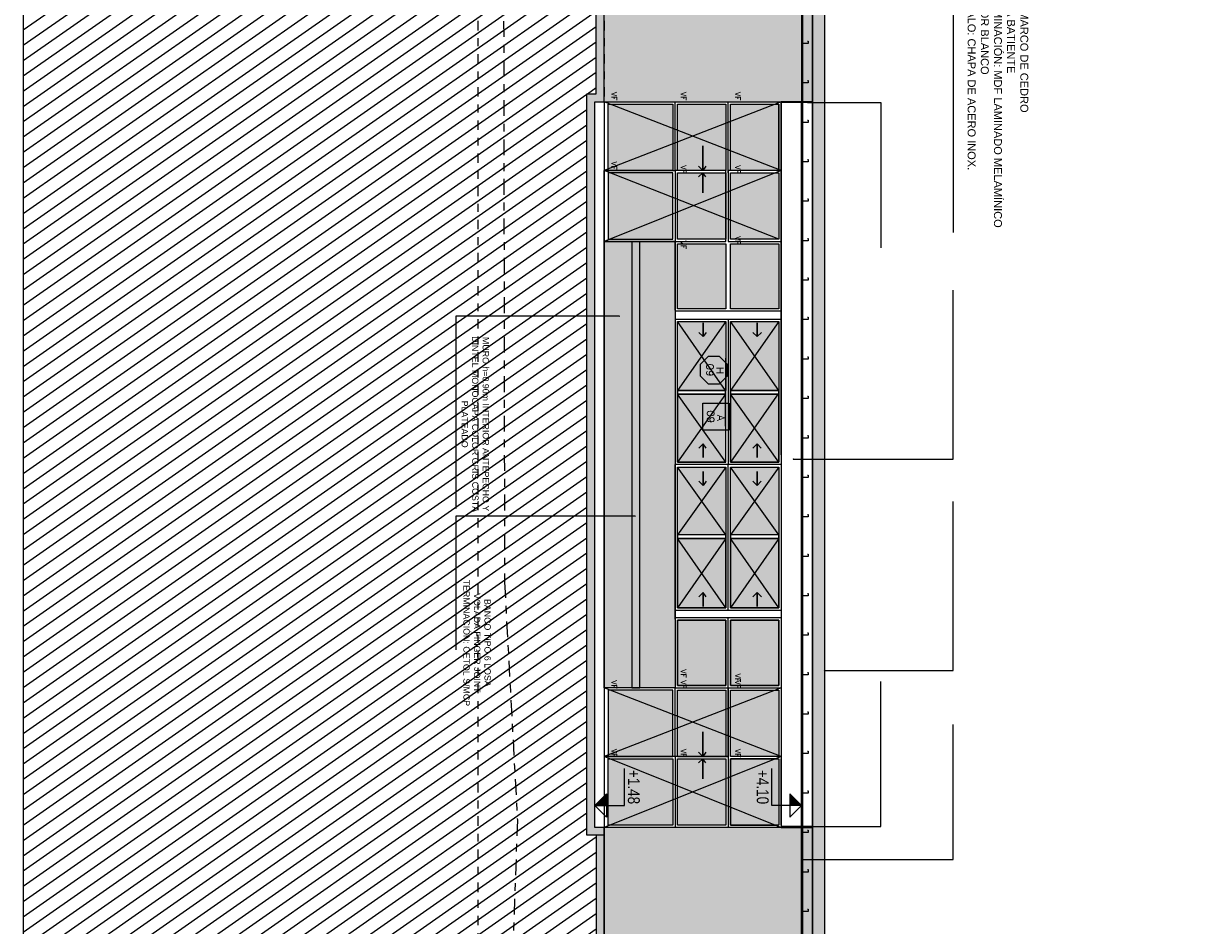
# Model space of a CAD drawing. Header units: millimetres. Extents: x 4617 to 4884, y 1258 to 1784.
# Tile 134 of 168: x 4701 to 4716, y 1405 to 1416. Entities that reach past the tile are written whole.
import ezdxf
from ezdxf.enums import TextEntityAlignment as Align

# ---------------------------------------------------------------- set-up
doc = ezdxf.new("R2010")
doc.units = ezdxf.units.MM
doc.header["$LTSCALE"] = 0.4
doc.linetypes.add('DASHDOT', pattern=[1, 0.5, -0.25, 0, -0.25])
doc.linetypes.add('HIDDEN', pattern=[9.525, 6.35, -3.175])
for name, color, linetype in [('00 AC - MUROS', 1, 'Continuous'), ('00 AC - SUELO', 1, 'Continuous'), ('200', 6, 'Continuous'), ('200cotas50', 1, 'Continuous'), ('A ALUMINIO', 4, 'Continuous'), ('A HATCH TABIQUE', 254, 'Continuous'), ('A HERRERÍA', 4, 'Continuous'), ('A MURO', 1, 'Continuous'), ('A MURO VISTO', 2, 'Continuous'), ('A PAVIMENTO', 8, 'Continuous'), ('A PROYECCION', 8, 'Continuous'), ('A VEGETACIÓN', 253, 'Continuous'), ('TXT', 3, 'Continuous'), ('TXT COTA', 3, 'Continuous'), ('TXT PLANILLAS', 3, 'Continuous'), ('TXT TERMINACIONES', 3, 'Continuous')]:
    doc.layers.add(name, color=color, linetype=linetype)
doc.styles.add('arial', font='arial.ttf')
doc.styles.add('ARIAL NARROW', font='ARIALN.TTF')
doc.styles.add('ROMANS', font='romans', dxfattribs={"height": 2})
doc.styles.add('SaAS simplex', font='simplex.shx', dxfattribs={"width": 0.8})
doc.dimstyles.new('COTAS 125', dxfattribs={"dimscale": 0.01, "dimtxt": 15, "dimasz": 8, "dimexe": 5, "dimexo": 20, "dimgap": 10, "dimtad": 0, "dimzin": 9, "dimdsep": 46, "dimtxsty": 'SaAS simplex', "dimblk": 'OBLIQUE', "dimcen": 0, "dimclrd": 8, "dimclre": 8, "dimclrt": 256, "dimadec": 1, "dimazin": 0, "dimtfac": 1, "dimtmove": 2, "dimatfit": 3, "dimldrblk": 'OBLIQUE', "dimfxl": 10, "dimlwd": -1, "dimlwe": -1, "dimarcsym": 0})

# ---------------------------------------------------------------- blocks, each defined once
blk = doc.blocks.new('A$C2A8816A1')
at = {"layer": '00 AC - MUROS'}
h = blk.add_hatch(color=254, dxfattribs=at)
h.dxf.hatch_style = 1
h.paths.add_polyline_path([(1.8, 1.54), (2.625, 1.54), (2.625, 0.93), (1.8, 0.93)])
h.paths.add_polyline_path([(1.74, 0.93), (0.9, 0.93), (0.9, 1.54), (1.74, 1.54)])
h.paths.add_polyline_path([(1.74, 1.6), (0.9, 1.6), (0.9, 2.211), (1.74, 2.211)])
h.paths.add_polyline_path([(0.9, 0.05), (1.74, 0.05), (1.74, 0.87), (0.9, 0.87)])
h.paths.add_polyline_path([(1.8, 2.211), (2.625, 2.211), (2.625, 1.6), (1.8, 1.6)])
h.paths.add_polyline_path([(0.03, 2.211), (0.87, 2.211), (0.87, 1.6), (0.03, 1.6)])
h.paths.add_polyline_path([(0.03, 1.54), (0.87, 1.54), (0.87, 0.93), (0.03, 0.93)])
h.paths.add_polyline_path([(0.03, 0.87), (0.87, 0.87), (0.87, 0.05), (0.03, 0.05)])
h.paths.add_polyline_path([(3.707, 2.211), (4.566, 2.211), (4.566, 1.6), (3.707, 1.6)])
h.paths.add_polyline_path([(2.785, 2.211), (3.66, 2.211), (3.66, 1.599), (2.785, 1.599)])
h.paths.add_polyline_path([(3.707, 1.539), (4.566, 1.539), (4.566, 0.93), (3.707, 0.93)])
h.paths.add_polyline_path([(2.785, 1.54), (3.66, 1.54), (3.66, 0.931), (2.785, 0.931)])
h.paths.add_polyline_path([(4.631, 1.54), (5.49, 1.54), (5.49, 0.929), (4.631, 0.929)])
h.paths.add_polyline_path([(5.537, 1.54), (6.412, 1.54), (6.412, 0.93), (5.537, 0.93)])
h.paths.add_polyline_path([(4.631, 2.211), (5.49, 2.211), (5.49, 1.6), (4.631, 1.6)])
h.paths.add_polyline_path([(5.537, 2.211), (6.412, 2.211), (6.412, 1.599), (5.537, 1.599)])
h.paths.add_polyline_path([(6.572, 2.211), (7.397, 2.211), (7.397, 1.6), (6.572, 1.6)])
h.paths.add_polyline_path([(6.572, 1.54), (7.397, 1.54), (7.397, 0.93), (6.572, 0.93)])
h.paths.add_polyline_path([(7.457, 2.211), (8.297, 2.211), (8.297, 1.6), (7.457, 1.6)])
h.paths.add_polyline_path([(8.327, 2.211), (9.167, 2.211), (9.167, 1.6), (8.327, 1.6)])
h.paths.add_polyline_path([(7.457, 1.54), (8.297, 1.54), (8.297, 0.93), (7.457, 0.93)])
h.paths.add_polyline_path([(9.167, 0.05), (8.327, 0.05), (8.327, 0.87), (9.167, 0.87)])
h.paths.add_polyline_path([(7.458, 0.05), (8.297, 0.05), (8.297, 0.87), (7.457, 0.87)])
h.paths.add_polyline_path([(8.327, 1.54), (9.167, 1.54), (9.167, 0.93), (8.327, 0.93)])
at = {"layer": 'A ALUMINIO'}
for p, q in [((0, 0), (0, 2.241, 0.059)), ((2.755, 0.9, -0.029), (2.755, 2.241, 0.029)), ((4.599, 2.24, 0.029), (4.599, 0.9, -0.001)), ((6.442, 0.9, -0.029), (6.442, 2.241, 0.029)), ((7.427, 0.9), (7.427, 2.241, -0.001)), ((8.297, 2.241, 0.03), (9.197, 2.241, 0.03)), ((9.167, 2.241, 0.03), (8.327, 2.241, 0.03)), ((9.197, 2.241, 0.03), (9.197, 0, 0.03)), ((0.87, 2.211, 0.029), (0.03, 2.211, 0.029)), ((0.03, 1.6, 0), (0.03, 2.211, 0)), ((3.66, 1.599, -0.028), (3.66, 2.211, 0.086)), ((5.537, 1.6, 0.087), (5.537, 2.211, 0.086)), ((8.327, 2.206, 0), (8.327, 1.6, -0.087)), ((0.9, 1.57, -0.146), (0.001, 1.57, -0.146)), ((0.87, 1.6, 0.001), (0.03, 1.6, 0)), ((0.03, 0.93), (0.03, 1.533, 0)), ((3.66, 0.929, 0.03), (3.66, 1.539, -0.031)), ((5.537, 0.929, 0.03), (5.537, 1.54, 0.088)), ((8.297, 0.93), (8.297, 1.563, -0.088)), ((0.87, 0.9), (0, 0.9, -0.001)), ((0.87, 0.93), (0.03, 0.93)), ((2.642, 0.9, -0.088), (1.77, 0.9)), ((6.556, 0.9, -0.088), (7.427, 0.9)), ((7.427, 0.9, 0.029), (7.428, 0, 0.015)), ((8.297, 0.9), (7.427, 0.9, 0.029)), ((8.297, 0.9), (8.297, 0, 0.015)), ((0.03, 0.05), (0.03, 0.87)), ((0.03, 0.87), (0.87, 0.87)), ((0, 0), (0.87, 0)), ((0.87, 0.05), (0.03, 0.05)), ((7.428, 0, 0.043), (9.197, 0, 0.03))]:
    blk.add_line(p, q, dxfattribs=at)
for points, elevation in [([(4.477, 2.241), (2.036, 2.241), (0, 2.241)], 0.059), ([(4.477, 2.241), (8.297, 2.241)], 0.03), ([(2.785, 2.211), (3.66, 2.211)], -0.001), ([(2.755, 1.57), (4.599, 1.57)], -0.058), ([(6.442, 1.57), (4.599, 1.57)], -0.058), ([(8.297, 1.57), (6.542, 1.57)], -0.058), ([(7.427, 1.563), (7.427, 1.57), (8.297, 1.57), (8.297, 0.9)], 0)]:
    blk.add_lwpolyline(points, dxfattribs=dict(at, elevation=elevation))
for points, elevation in [([(1.77, 2.241), (0.87, 2.241), (0.87, 1.57), (1.77, 1.57)], -0.001), ([(2.655, 0.9), (2.755, 0.9), (2.755, 2.241), (2.655, 2.241)], 0.059), ([(6.542, 0.9), (6.442, 0.9), (6.442, 2.241), (6.542, 2.241)], 0.059), ([(0.03, 2.211), (0.87, 2.211), (0.87, 1.6), (0.03, 1.6)], 0), ([(1.74, 1.6), (0.9, 1.6), (0.9, 2.211), (1.74, 2.211)], -0.001), ([(1.8, 2.211), (2.625, 2.211), (2.625, 1.6), (1.8, 1.6)], -0.001), ([(2.785, 2.211), (3.707, 2.211), (3.707, 1.599), (2.785, 1.6)], 0.087), ([(2.785, 2.211), (3.66, 2.211), (3.66, 1.599), (2.785, 1.599)], -0.001), ([(4.566, 2.211), (3.66, 2.211), (3.66, 1.599), (4.566, 1.6)], -0.001), ([(3.707, 2.211), (4.566, 2.211), (4.566, 1.6), (3.707, 1.6)], 0.087), ([(4.631, 2.211), (5.537, 2.211), (5.537, 1.6), (4.631, 1.6)], -0.001), ([(4.631, 2.211), (5.49, 2.211), (5.49, 1.6), (4.631, 1.6)], -0.001), ([(6.412, 2.211), (5.49, 2.211), (5.49, 1.6), (6.412, 1.6)], 0.087), ([(5.537, 2.211), (6.412, 2.211), (6.412, 1.599), (5.537, 1.599)], 0.028), ([(7.397, 2.211), (6.572, 2.211), (6.572, 1.6), (7.397, 1.6)], -0.001), ([(6.572, 2.211), (7.397, 2.211), (7.397, 1.6), (6.572, 1.6)], -0.001), ([(7.457, 2.211), (8.297, 2.211), (8.297, 1.6), (7.457, 1.6)], -0.001), ([(7.457, 2.211), (7.457, 2.211), (7.457, 2.211), (7.457, 2.211)], -0.001), ([(7.457, 2.211), (8.297, 2.211), (8.297, 1.6), (7.457, 1.6)], -0.001), ([(8.327, 2.211), (9.167, 2.211), (9.167, 1.6), (8.327, 1.6)], 0), ([(0.03, 1.54), (0.87, 1.54), (0.87, 0.93), (0.03, 0.93)], 0), ([(1.77, 1.54), (0.87, 1.54), (0.87, 0.9), (1.77, 0.9)], 0), ([(1.74, 0.93), (0.9, 0.93), (0.9, 1.54), (1.74, 1.54)], 0), ([(1.8, 1.54), (2.625, 1.54), (2.625, 0.93), (1.8, 0.93)], 0), ([(2.785, 1.54), (3.707, 1.539), (3.707, 0.929), (2.785, 0.93)], 0.088), ([(2.785, 1.54), (3.66, 1.54), (3.66, 0.931), (2.785, 0.931)], 0.088), ([(4.566, 1.54), (3.66, 1.539), (3.66, 0.929), (4.566, 0.93)], 0), ([(3.707, 1.539), (4.566, 1.539), (4.566, 0.93), (3.707, 0.93)], 0), ([(4.631, 1.54), (5.537, 1.54), (5.537, 0.929), (4.631, 0.93)], 0), ([(4.631, 1.54), (5.49, 1.54), (5.49, 0.929), (4.631, 0.929)], 0), ([(6.412, 1.54), (5.49, 1.54), (5.49, 0.929), (6.412, 0.93)], 0.088), ([(5.537, 1.54), (6.412, 1.54), (6.412, 0.93), (5.537, 0.93)], 0.088), ([(7.397, 1.54), (6.572, 1.54), (6.572, 0.93), (7.397, 0.93)], 0), ([(6.572, 1.54), (7.397, 1.54), (7.397, 0.93), (6.572, 0.93)], 0), ([(7.457, 1.54), (8.297, 1.54), (8.297, 0.93), (7.457, 0.93)], 0), ([(8.327, 1.54), (9.167, 1.54), (9.167, 0.93), (8.327, 0.93)], 0), ([(0.87, 0.9), (1.77, 0.9), (1.77, 0), (0.87, 0)], 0), ([(0.9, 0.05), (1.74, 0.05), (1.74, 0.87), (0.9, 0.87)], 0), ([(7.458, 0.05), (8.297, 0.05), (8.297, 0.87), (7.457, 0.87)], 0), ([(9.167, 0.05), (8.327, 0.05), (8.327, 0.87), (9.167, 0.87)], 0)]:
    blk.add_lwpolyline(points, close=True, dxfattribs=dict(at, elevation=elevation))
for points in [[(2.642, 0.9), (4.599, 0.9)], [(6.556, 0.9), (4.598, 0.9)]]:
    blk.add_lwpolyline(points, dxfattribs=at)
blk.add_lwpolyline([(0.03, 0.87), (0.87, 0.87), (0.87, 0.05), (0.03, 0.05)], close=True, dxfattribs=at)
at = {"layer": 'A HERRERÍA'}
for p, q in [((8.297, 1.57, -0.058), (9.197, 1.57, -0.058)), ((8.297, 1.57, -0.058), (9.197, 1.57, -0.058)), ((8.297, 0.9), (9.197, 0.9))]:
    blk.add_line(p, q, dxfattribs=at)
at = {"layer": 'A HERRERÍA', "elevation": 0}
blk.add_lwpolyline([(8.327, 1.6), (9.167, 1.6), (9.167, 2.206)], dxfattribs=at)
at = {"layer": 'A MURO VISTO', "color": 5, "elevation": 0.087}
blk.add_lwpolyline([(5.49, 2.211), (5.537, 2.211)], dxfattribs=at)
at = {"layer": 'A PROYECCION', "linetype": 'HIDDEN'}
for p, q in [((0.87, 2.241, -0.001), (0, 0)), ((0, 2.241, 0.03), (0.87, 0)), ((0.87, 2.241, -0.001), (1.77, 0)), ((7.427, 2.241, 0.03), (8.297, 0, 0.015)), ((8.297, 2.241, -0.001), (7.428, 0, 0.043)), ((8.297, 2.241, -0.001), (9.198, 0, 0.015)), ((9.197, 2.24, 0.03), (8.297, 0, 0.015)), ((1.74, 2.211, -0.001), (0.87, 0))]:
    blk.add_line(p, q, dxfattribs=at)
at = {"layer": 'A PROYECCION'}
for p, q in [((3.66, 2.211, 0.028), (2.785, 1.599, -0.089)), ((2.785, 2.211, -0.001), (3.66, 1.599, -0.028)), ((3.69, 2.211, 0.028), (4.566, 1.6, -0.09)), ((4.566, 2.211, -0.001), (3.707, 1.599, -0.001)), ((5.49, 2.211, 0.087), (4.631, 1.6, -0.09)), ((4.631, 2.211, -0.001), (5.49, 1.6, -0.087)), ((5.537, 2.211, 0.028), (6.412, 1.599, -0.089)), ((6.412, 2.211, -0.001), (5.537, 1.6, 0.087)), ((2.785, 1.54, -0.088), (3.66, 0.931, 0.03)), ((3.66, 1.539, -0.031), (2.785, 0.93, 0)), ((4.566, 1.54, -0.088), (3.707, 0.929, 0.088)), ((3.707, 1.539, 0), (4.566, 0.93, -0.001)), ((5.49, 1.54, -0.087), (4.631, 0.93, -0.001)), ((4.631, 1.54, -0.088), (5.49, 0.929, 0.088)), ((5.537, 1.54, 0.088), (6.412, 0.93, 0)), ((6.412, 1.54, -0.088), (5.537, 0.931, 0.03)), ((0.87, 1.25), (0.559, 1.25)), ((0.559, 1.25), (0.87, 1.25)), ((0.817, 1.289, 0), (0.87, 1.25)), ((0.87, 1.25), (0.817, 1.197)), ((0.953, 1.289, 0), (0.9, 1.25)), ((0.9, 1.25), (1.153, 1.25)), ((1.153, 1.25), (0.9, 1.25)), ((0.9, 1.25), (0.953, 1.197)), ((8.297, 1.25, -0.001), (7.986, 1.25, -0.001)), ((7.986, 1.25, -0.001), (8.297, 1.25, -0.001)), ((8.244, 1.289, -0.001), (8.297, 1.25, -0.001)), ((8.297, 1.25, -0.001), (8.244, 1.197, -0.001)), ((8.38, 1.289, -0.001), (8.327, 1.25, -0.001)), ((8.327, 1.25, -0.001), (8.58, 1.25, -0.001)), ((8.58, 1.25, -0.001), (8.327, 1.25, -0.001)), ((8.327, 1.25, -0.001), (8.38, 1.197, -0.001))]:
    blk.add_line(p, q, dxfattribs=at)
for points, elevation in [([(2.923, 1.992), (2.976, 1.938), (2.803, 1.938), (2.976, 1.938), (2.923, 1.885)], -0.03), ([(4.389, 1.991), (4.336, 1.938), (4.509, 1.938), (4.336, 1.938), (4.389, 1.885)], -0.001), ([(4.809, 1.991), (4.862, 1.938), (4.688, 1.938), (4.862, 1.938), (4.809, 1.885)], -0.001), ([(6.274, 1.992), (6.221, 1.938), (6.395, 1.938), (6.221, 1.938), (6.274, 1.885)], -0.03), ([(2.923, 1.292), (2.976, 1.253), (2.803, 1.253), (2.976, 1.253), (2.923, 1.2)], -0.029), ([(4.389, 1.292), (4.336, 1.253), (4.509, 1.253), (4.336, 1.253), (4.389, 1.2)], 0), ([(4.809, 1.292), (4.862, 1.253), (4.688, 1.253), (4.862, 1.253), (4.809, 1.2)], 0), ([(6.274, 1.292), (6.221, 1.253), (6.395, 1.253), (6.221, 1.253), (6.274, 1.2)], -0.029)]:
    blk.add_lwpolyline(points, dxfattribs=dict(at, elevation=elevation))
at = {"layer": 'TXT TERMINACIONES', "color": 252, "char_height": 0.0678, "attachment_point": 3, "style": 'ROMANS'}
for insert in [(-0.018, 1.727, -0.001), (0.911, 1.727, -0.001), (1.81, 1.727, -0.001), (7.438, 1.727, -0.001), (8.308, 1.727, -0.001), (-0.018, 1.041), (0.911, 1.041), (1.866, 1.041), (7.438, 1.041), (8.308, 1.041, 0), (-0.018, 0.161), (0.863, 0.161), (7.438, 0.161, 0.015), (8.308, 0.161, 0.015)]:
    blk.add_mtext(' VF', dxfattribs=dict(at, insert=insert))
at = {"layer": 'TXT TERMINACIONES', "color": 252, "char_height": 0.0678, "attachment_point": 1, "rotation": 0.0012, "style": 'ROMANS'}
for insert in [(7.203, 1.727, -0.001), (7.148, 1.041)]:
    blk.add_mtext(' VF', dxfattribs=dict(at, insert=insert))
blk = doc.blocks.new('_Oblique')
at = {"layer": 'TXT COTA', "color": 0, "lineweight": -2}
blk.add_line((-0.5, -0.5), (0.5, 0.5), dxfattribs=at)
blk = doc.blocks.new('*U468')
at = {"color": 0, "linetype": 'ByBlock'}
blk.add_lwpolyline([(-0.287, -0.195), (0.287, -0.195), (0.287, 0.354), (-0.287, 0.354)], close=True, dxfattribs=at)
at = {"color": 0, "linetype": 'ByBlock', "style": 'ROMANS', "width": 1.1}
blk.add_text('A', height=0.15, dxfattribs=at).set_placement((-0.088, 0.112))
at = {"color": 0, "linetype": 'ByBlock', "style": 'ROMANS', "width": 1.05}
blk.add_attdef('NRO', text='', height=0.15, dxfattribs=at).set_placement((0, -0.027), align=Align.MIDDLE)
blk = doc.blocks.new('*U575')
at = {"color": 0, "linetype": 'ByBlock', "ltscale": 0.1}
blk.add_lwpolyline([(0, 0.344), (0.119, 0.344), (0.288, 0.175), (0.288, -0.064), (0.119, -0.233), (0, -0.233), (-0.119, -0.233), (-0.288, -0.064), (-0.288, 0.175), (-0.119, 0.344)], close=True, dxfattribs=at)
at = {"color": 0, "style": 'ROMANS', "width": 1.1}
blk.add_text('H', height=0.15, dxfattribs=at).set_placement((-0.088, 0.112))
at = {"color": 0, "linetype": 'ByBlock', "style": 'ROMANS', "width": 1.05}
blk.add_attdef('NRO', text='', height=0.15, dxfattribs=at).set_placement((0, -0.027), align=Align.MIDDLE)
blk = doc.blocks.new('Nivel corte')
at = {"color": 0}
for p, q in [((0, 0.2), (0.25, 0.2)), ((0, 0), (0, 0.2)), ((0.0784, 0.0784), (-0.0784, 0.0784)), ((0, 0), (-0.0784, 0.0784)), ((0, 0), (0.0784, 0.0784))]:
    blk.add_line(p, q, dxfattribs=at)
blk.add_solid([(0, 0), (0.0784, 0.0784), (0, 0.0784), (0.0784, 0.0784)], dxfattribs=at)
at = {"color": 0, "style": 'ARIAL NARROW', "flags": 4}
blk.add_attdef('NIVEL', text='', height=0.08, dxfattribs=at).set_placement((0.125, 0.2), align=Align.BOTTOM_CENTER)

msp = doc.modelspace()

# ---------------------------------------------------------------- hatches: boundary and pattern name
at = {"layer": 'A HATCH TABIQUE'}
h = msp.add_hatch(dxfattribs=at)
h.set_pattern_fill('HONEY', color=256, scale=0.01, angle=630)
h.set_pattern_definition([(270, (4704.435495, 1455.981868), (0.027496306, -0.047625), [0.03175, -0.0635]), (30, (4704.435495, 1455.981868), (0.027496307, 0.047625), [0.03175, -0.0635]), (330, (4704.435495, 1455.981868), (0.054992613, -1e-10), [-0.0635, 0.03175])])
h.paths.add_polyline_path([(4711.076, 1395.589), (4710.926, 1395.589), (4710.926, 1430.199), (4711.076, 1430.199)])
at = {"layer": 'A MURO'}
h = msp.add_hatch(color=256, dxfattribs=at)
h.dxf.hatch_style = 1
h.paths.add_polyline_path([(4708.287, 1399.359), (4708.287, 1406.024), (4708.167, 1406.024), (4708.167, 1415.221), (4708.287, 1415.221), (4708.287, 1425.016), (4708.207, 1427.319), (4708.207, 1429.999), (4706.697, 1429.999), (4706.697, 1433.042), (4707.197, 1433.042), (4707.197, 1433.242), (4706.597, 1433.242), (4706.597, 1429.999), (4706.597, 1429.699), (4708.107, 1429.699), (4708.107, 1427.318), (4708.187, 1425.014), (4708.187, 1415.321), (4708.067, 1415.321), (4708.067, 1405.924), (4708.187, 1405.924), (4708.187, 1399.361), (4708.087, 1395.89), (4708.057, 1392.936), (4707.857, 1392.936), (4707.857, 1392.786), (4708.157, 1392.786), (4708.157, 1392.936), (4708.187, 1395.888)])
h.paths.add_polyline_path([(4706.562, 1388.286), (4706.562, 1389.856), (4708.157, 1389.856), (4708.157, 1390.006), (4706.437, 1390.006), (4706.462, 1390.006), (4706.462, 1388.286), (4706.362, 1388.286), (4706.362, 1388.086), (4706.737, 1388.086), (4706.737, 1388.286)])
h = msp.add_hatch(color=251, dxfattribs=at)
h.dxf.hatch_style = 1
h.paths.add_polyline_path([(4709.186, 1407.794), (4709.186, 1413.451), (4708.287, 1413.451), (4708.287, 1413.451), (4708.287, 1407.794)])
at = {"layer": 'A MURO VISTO'}
h = msp.add_hatch(color=117, dxfattribs=at)
h.dxf.hatch_style = 1
h.paths.add_polyline_path([(4710.421, 1421.711), (4710.421, 1420.411), (4708.366, 1420.411), (4708.366, 1420.401), (4708.286, 1420.401), (4708.286, 1419.118), (4710.422, 1419.118), (4710.422, 1418.218), (4708.286, 1418.218), (4708.286, 1417.394), (4710.422, 1417.394), (4710.422, 1416.494), (4708.286, 1416.494), (4708.286, 1415.221), (4710.787, 1415.221), (4710.787, 1424.916), (4708.286, 1424.916), (4708.286, 1421.721), (4708.366, 1421.721), (4708.366, 1421.711)])
h.paths.add_polyline_path([(4709.236, 1423.561), (4709.236, 1424.861), (4709.786, 1424.861), (4709.786, 1423.561)], flags=16)
h.paths.add_polyline_path([(4709.261, 1423.586), (4709.261, 1424.836), (4709.761, 1424.836), (4709.761, 1423.586)], flags=0)
h.paths.add_polyline_path([(4710.926, 1424.916), (4710.926, 1415.221), (4710.799, 1415.221), (4710.799, 1424.916)])
h = msp.add_hatch(color=117, dxfattribs=at)
h.dxf.hatch_style = 1
h.paths.add_polyline_path([(4708.287, 1399.459), (4710.787, 1399.459), (4710.787, 1406.024), (4708.286, 1406.024), (4708.286, 1402.456), (4710.422, 1402.456), (4710.422, 1401.556), (4708.286, 1401.556), (4708.286, 1401.456), (4710.421, 1401.456), (4710.421, 1400.556), (4708.286, 1400.556)])
h.paths.add_polyline_path([(4710.926, 1406.024), (4710.926, 1399.459), (4710.799, 1399.459), (4710.799, 1406.024)])
at = {"layer": 'A PROYECCION'}
h = msp.add_hatch(color=253, dxfattribs=at)
h.dxf.hatch_style = 1
h.paths.add_polyline_path([(4708.637, 1407.794), (4708.737, 1407.794), (4708.736, 1413.451), (4708.636, 1413.451)])
at = {"layer": 'A VEGETACIÓN'}
h = msp.add_hatch(dxfattribs=at)
h.set_pattern_fill('LINE', color=253, scale=0.05, angle=-55, double=1)
h.set_pattern_definition([(215, (4561.47965, 1771.97546), (0.09105526, -0.13004039), [])])
edge = h.paths.add_edge_path()
edge.add_spline(control_points=[(4705.895, 1379.513), (4705.895, 1379.932), (4705.522, 1381.113), (4705.631, 1382.596), (4704.749, 1384.727), (4705.359, 1386.76), (4706.071, 1387.634), (4706.439, 1388.086)], knot_values=[0, 0, 0, 0, 2.876073, 5.925376, 6.914199, 8.567903, 10.341428, 10.341428, 10.341428, 10.341428], degree=3, periodic=0)
edge.add_line((4706.439, 1388.086), (4706.367, 1388.086))
edge.add_line((4706.367, 1388.086), (4706.027, 1388.086))
edge.add_line((4706.027, 1388.086), (4706.027, 1389.856))
edge.add_line((4706.027, 1389.856), (4706.199, 1389.856))
edge.add_line((4706.199, 1389.856), (4706.199, 1390.136))
edge.add_line((4706.199, 1390.136), (4706.376, 1390.136))
edge.add_line((4706.376, 1390.136), (4706.376, 1390.416))
edge.add_line((4706.376, 1390.416), (4706.554, 1390.416))
edge.add_line((4706.554, 1390.416), (4706.554, 1390.696))
edge.add_line((4706.554, 1390.696), (4706.732, 1390.696))
edge.add_line((4706.732, 1390.696), (4706.732, 1390.976))
edge.add_line((4706.732, 1390.976), (4706.91, 1390.976))
edge.add_line((4706.91, 1390.976), (4706.91, 1391.256))
edge.add_line((4706.91, 1391.256), (4707.088, 1391.256))
edge.add_line((4707.088, 1391.256), (4707.088, 1391.536))
edge.add_line((4707.088, 1391.536), (4707.266, 1391.536))
edge.add_line((4707.266, 1391.536), (4707.266, 1391.816))
edge.add_line((4707.266, 1391.816), (4707.444, 1391.816))
edge.add_line((4707.444, 1391.816), (4707.444, 1392.096))
edge.add_line((4707.444, 1392.096), (4707.622, 1392.096))
edge.add_line((4707.622, 1392.096), (4707.622, 1392.376))
edge.add_line((4707.622, 1392.376), (4707.8, 1392.376))
edge.add_line((4707.8, 1392.376), (4707.8, 1392.656))
edge.add_line((4707.8, 1392.656), (4707.978, 1392.656))
edge.add_line((4707.978, 1392.656), (4707.978, 1392.786))
edge.add_line((4707.978, 1392.786), (4707.857, 1392.786))
edge.add_line((4707.857, 1392.786), (4707.857, 1392.936))
edge.add_line((4707.857, 1392.936), (4708.057, 1392.936))
edge.add_line((4708.057, 1392.936), (4708.087, 1395.89))
edge.add_line((4708.087, 1395.89), (4708.187, 1399.361))
edge.add_line((4708.187, 1399.361), (4708.187, 1405.924))
edge.add_line((4708.187, 1405.924), (4708.067, 1405.924))
edge.add_line((4708.067, 1405.924), (4708.067, 1415.321))
edge.add_line((4708.067, 1415.321), (4708.187, 1415.321))
edge.add_line((4708.187, 1415.321), (4708.187, 1425.014))
edge.add_line((4708.187, 1425.014), (4708.107, 1427.318))
edge.add_line((4708.107, 1427.318), (4708.107, 1429.699))
edge.add_line((4708.107, 1429.699), (4706.597, 1429.699))
edge.add_line((4706.597, 1429.699), (4706.597, 1429.999))
edge.add_line((4706.597, 1429.999), (4706.597, 1433.242))
edge.add_line((4706.597, 1433.242), (4706.987, 1433.242))
edge.add_spline(control_points=[(4706.987, 1433.242), (4706.892, 1434.701), (4706.874, 1436.56), (4706.85, 1438.872), (4706.813, 1439.72), (4706.792, 1440.185)], knot_values=[0.266569, 0.266569, 0.266569, 0.266569, 4.641307, 5.841325, 7.216242, 7.216242, 7.216242, 7.216242], degree=3, periodic=0)
edge.add_line((4706.792, 1440.185), (4700.928, 1440.185))
edge.add_line((4700.928, 1440.185), (4700.928, 1376.272))
edge.add_line((4700.928, 1376.272), (4705.63, 1376.272))
edge.add_arc((3237.505, 1349.995), 1468.36, 1.025397, 1.099975)
edge.add_line((4705.595, 1378.183), (4705.595, 1378.703))
edge.add_line((4705.595, 1378.703), (4705.795, 1378.703))
edge.add_line((4705.795, 1378.703), (4705.795, 1379.413))
edge.add_line((4705.795, 1379.413), (4705.595, 1379.413))
edge.add_line((4705.595, 1379.413), (4705.595, 1379.513))
edge.add_line((4705.595, 1379.513), (4705.895, 1379.513))
edge = h.paths.add_edge_path(flags=16)
edge.add_line((4708.11, 1392.786), (4708.13, 1392.601))
edge.add_line((4708.13, 1392.601), (4708.106, 1392.381))
edge.add_line((4708.106, 1392.381), (4708.116, 1392.359))
edge.add_line((4708.116, 1392.359), (4708.102, 1392.326))
edge.add_line((4708.102, 1392.326), (4708.119, 1392.025))
edge.add_line((4708.119, 1392.025), (4708.091, 1391.586))
edge.add_line((4708.091, 1391.586), (4708.098, 1391.269))
edge.add_line((4708.098, 1391.269), (4708.066, 1391.008))
edge.add_line((4708.066, 1391.008), (4708.094, 1390.916))
edge.add_line((4708.094, 1390.916), (4708.047, 1390.802))
edge.add_line((4708.047, 1390.802), (4708.088, 1390.259))
edge.add_line((4708.088, 1390.259), (4708.053, 1390.069))
edge.add_line((4708.053, 1390.069), (4708.07, 1390.006))
edge.add_line((4708.07, 1390.006), (4706.467, 1390.006))
edge.add_line((4706.467, 1390.006), (4706.467, 1388.286))
edge.add_line((4706.467, 1388.286), (4706.367, 1388.286))
edge.add_line((4706.367, 1388.286), (4706.367, 1388.086))
edge.add_line((4706.367, 1388.086), (4706.027, 1388.086))
edge.add_line((4706.027, 1388.086), (4706.027, 1389.856))
edge.add_line((4706.027, 1389.856), (4706.199, 1389.856))
edge.add_line((4706.199, 1389.856), (4706.199, 1390.136))
edge.add_line((4706.199, 1390.136), (4706.376, 1390.136))
edge.add_line((4706.376, 1390.136), (4706.376, 1390.416))
edge.add_line((4706.376, 1390.416), (4706.554, 1390.416))
edge.add_line((4706.554, 1390.416), (4706.554, 1390.696))
edge.add_line((4706.554, 1390.696), (4706.732, 1390.696))
edge.add_line((4706.732, 1390.696), (4706.732, 1390.976))
edge.add_line((4706.732, 1390.976), (4706.91, 1390.976))
edge.add_line((4706.91, 1390.976), (4706.91, 1391.256))
edge.add_line((4706.91, 1391.256), (4707.088, 1391.256))
edge.add_line((4707.088, 1391.256), (4707.088, 1391.536))
edge.add_line((4707.088, 1391.536), (4707.266, 1391.536))
edge.add_line((4707.266, 1391.536), (4707.266, 1391.816))
edge.add_line((4707.266, 1391.816), (4707.444, 1391.816))
edge.add_line((4707.444, 1391.816), (4707.444, 1392.096))
edge.add_line((4707.444, 1392.096), (4707.622, 1392.096))
edge.add_line((4707.622, 1392.096), (4707.622, 1392.376))
edge.add_line((4707.622, 1392.376), (4707.8, 1392.376))
edge.add_line((4707.8, 1392.376), (4707.8, 1392.656))
edge.add_line((4707.8, 1392.656), (4707.978, 1392.656))
edge.add_line((4707.978, 1392.656), (4707.978, 1392.786))
edge.add_line((4707.978, 1392.786), (4708.11, 1392.786))
edge = h.paths.add_edge_path(flags=17)
edge.add_line((4708.11, 1392.786), (4708.13, 1392.601))
edge.add_line((4708.13, 1392.601), (4708.106, 1392.381))
edge.add_line((4708.106, 1392.381), (4708.116, 1392.359))
edge.add_line((4708.116, 1392.359), (4708.102, 1392.326))
edge.add_line((4708.102, 1392.326), (4708.119, 1392.025))
edge.add_line((4708.119, 1392.025), (4708.091, 1391.586))
edge.add_line((4708.091, 1391.586), (4708.098, 1391.269))
edge.add_line((4708.098, 1391.269), (4708.066, 1391.008))
edge.add_line((4708.066, 1391.008), (4708.094, 1390.916))
edge.add_line((4708.094, 1390.916), (4708.047, 1390.802))
edge.add_line((4708.047, 1390.802), (4708.088, 1390.259))
edge.add_line((4708.088, 1390.259), (4708.053, 1390.069))
edge.add_line((4708.053, 1390.069), (4708.07, 1390.006))
edge.add_line((4708.07, 1390.006), (4706.467, 1390.006))
edge.add_line((4706.467, 1390.006), (4706.467, 1388.286))
edge.add_line((4706.467, 1388.286), (4706.367, 1388.286))
edge.add_line((4706.367, 1388.286), (4706.367, 1388.086))
edge.add_line((4706.367, 1388.086), (4706.027, 1388.086))
edge.add_line((4706.027, 1388.086), (4706.027, 1389.856))
edge.add_line((4706.027, 1389.856), (4706.199, 1389.856))
edge.add_line((4706.199, 1389.856), (4706.199, 1390.136))
edge.add_line((4706.199, 1390.136), (4706.376, 1390.136))
edge.add_line((4706.376, 1390.136), (4706.376, 1390.416))
edge.add_line((4706.376, 1390.416), (4706.554, 1390.416))
edge.add_line((4706.554, 1390.416), (4706.554, 1390.696))
edge.add_line((4706.554, 1390.696), (4706.732, 1390.696))
edge.add_line((4706.732, 1390.696), (4706.732, 1390.976))
edge.add_line((4706.732, 1390.976), (4706.91, 1390.976))
edge.add_line((4706.91, 1390.976), (4706.91, 1391.256))
edge.add_line((4706.91, 1391.256), (4707.088, 1391.256))
edge.add_line((4707.088, 1391.256), (4707.088, 1391.536))
edge.add_line((4707.088, 1391.536), (4707.266, 1391.536))
edge.add_line((4707.266, 1391.536), (4707.266, 1391.816))
edge.add_line((4707.266, 1391.816), (4707.444, 1391.816))
edge.add_line((4707.444, 1391.816), (4707.444, 1392.096))
edge.add_line((4707.444, 1392.096), (4707.622, 1392.096))
edge.add_line((4707.622, 1392.096), (4707.622, 1392.376))
edge.add_line((4707.622, 1392.376), (4707.8, 1392.376))
edge.add_line((4707.8, 1392.376), (4707.8, 1392.656))
edge.add_line((4707.8, 1392.656), (4707.978, 1392.656))
edge.add_line((4707.978, 1392.656), (4707.978, 1392.786))
edge.add_line((4707.978, 1392.786), (4708.11, 1392.786))

# ---------------------------------------------------------------- linework, layer by layer
at = {"color": 6, "ltscale": 0.01}
for points in [[(4710.862, 1415.989), (4710.869, 1415.989), (4710.869, 1415.959), (4710.799, 1415.959), (4710.799, 1415.989), (4710.806, 1415.989)], [(4710.862, 1415.489), (4710.869, 1415.489), (4710.869, 1415.459), (4710.799, 1415.459), (4710.799, 1415.489), (4710.806, 1415.489)], [(4710.862, 1414.989), (4710.869, 1414.989), (4710.869, 1414.959), (4710.799, 1414.959), (4710.799, 1414.989), (4710.806, 1414.989)], [(4710.862, 1414.489), (4710.869, 1414.489), (4710.869, 1414.459), (4710.799, 1414.459), (4710.799, 1414.489), (4710.806, 1414.489)], [(4710.862, 1413.989), (4710.869, 1413.989), (4710.869, 1413.959), (4710.799, 1413.959), (4710.799, 1413.989), (4710.806, 1413.989)], [(4710.862, 1413.489), (4710.869, 1413.489), (4710.869, 1413.459), (4710.799, 1413.459), (4710.799, 1413.489), (4710.806, 1413.489)], [(4710.862, 1412.989), (4710.869, 1412.989), (4710.869, 1412.959), (4710.799, 1412.959), (4710.799, 1412.989), (4710.806, 1412.989)], [(4710.862, 1412.489), (4710.869, 1412.489), (4710.869, 1412.459), (4710.799, 1412.459), (4710.799, 1412.489), (4710.806, 1412.489)], [(4710.862, 1411.989), (4710.869, 1411.989), (4710.869, 1411.959), (4710.799, 1411.959), (4710.799, 1411.989), (4710.806, 1411.989)], [(4710.862, 1411.489), (4710.869, 1411.489), (4710.869, 1411.459), (4710.799, 1411.459), (4710.799, 1411.489), (4710.806, 1411.489)], [(4710.862, 1410.989), (4710.869, 1410.989), (4710.869, 1410.959), (4710.799, 1410.959), (4710.799, 1410.989), (4710.806, 1410.989)], [(4710.862, 1410.489), (4710.869, 1410.489), (4710.869, 1410.459), (4710.799, 1410.459), (4710.799, 1410.489), (4710.806, 1410.489)], [(4710.862, 1409.989), (4710.869, 1409.989), (4710.869, 1409.959), (4710.799, 1409.959), (4710.799, 1409.989), (4710.806, 1409.989)], [(4710.862, 1409.489), (4710.869, 1409.489), (4710.869, 1409.459), (4710.799, 1409.459), (4710.799, 1409.489), (4710.806, 1409.489)], [(4710.862, 1408.989), (4710.869, 1408.989), (4710.869, 1408.959), (4710.799, 1408.959), (4710.799, 1408.989), (4710.806, 1408.989)], [(4710.862, 1408.489), (4710.869, 1408.489), (4710.869, 1408.459), (4710.799, 1408.459), (4710.799, 1408.489), (4710.806, 1408.489)], [(4710.862, 1407.989), (4710.869, 1407.989), (4710.869, 1407.959), (4710.799, 1407.959), (4710.799, 1407.989), (4710.806, 1407.989)], [(4710.862, 1407.489), (4710.869, 1407.489), (4710.869, 1407.459), (4710.799, 1407.459), (4710.799, 1407.489), (4710.806, 1407.489)], [(4710.862, 1406.989), (4710.869, 1406.989), (4710.869, 1406.959), (4710.799, 1406.959), (4710.799, 1406.989), (4710.806, 1406.989)], [(4710.862, 1406.489), (4710.869, 1406.489), (4710.869, 1406.459), (4710.799, 1406.459), (4710.799, 1406.489), (4710.806, 1406.489)], [(4710.862, 1405.989), (4710.869, 1405.989), (4710.869, 1405.959), (4710.799, 1405.959), (4710.799, 1405.989), (4710.806, 1405.989)], [(4710.862, 1405.489), (4710.869, 1405.489), (4710.869, 1405.459), (4710.799, 1405.459), (4710.799, 1405.489), (4710.806, 1405.489)], [(4710.862, 1404.989), (4710.869, 1404.989), (4710.869, 1404.959), (4710.799, 1404.959), (4710.799, 1404.989), (4710.806, 1404.989)]]:
    msp.add_lwpolyline(points, dxfattribs=at)
at = {"layer": '00 AC - MUROS', "color": 2}
msp.add_line((4710.799, 1406.024), (4710.926, 1406.024), dxfattribs=at)
for points in [[(4710.926, 1424.916), (4710.926, 1415.221), (4710.799, 1415.221), (4710.799, 1424.916)], [(4710.926, 1415.221), (4710.926, 1406.024), (4710.799, 1406.024), (4710.799, 1415.221)], [(4708.287, 1399.459), (4710.787, 1399.459), (4710.787, 1406.024), (4708.286, 1406.024), (4708.286, 1402.456), (4710.422, 1402.456), (4710.422, 1401.556), (4708.286, 1401.556), (4708.286, 1401.456), (4710.421, 1401.456), (4710.421, 1400.556), (4708.286, 1400.556)], [(4710.926, 1406.024), (4710.926, 1399.459), (4710.799, 1399.459), (4710.799, 1406.024)]]:
    msp.add_lwpolyline(points, close=True, dxfattribs=at)
for points in [[(4708.286, 1415.221), (4710.787, 1415.221)], [(4710.799, 1415.221), (4710.926, 1415.221)]]:
    msp.add_lwpolyline(points, dxfattribs=at)
at = {"layer": '00 AC - MUROS', "color": 2, "elevation": 0.015}
msp.add_lwpolyline([(4710.527, 1415.221), (4710.527, 1406.024), (4710.787, 1406.024), (4710.787, 1415.221)], close=True, dxfattribs=at)
at = {"layer": '00 AC - SUELO'}
for p, q in [((4708.286, 1415.221), (4708.287, 1425.016)), ((4708.287, 1399.359), (4708.286, 1406.024))]:
    msp.add_line(p, q, dxfattribs=at)
for points in [[(4707.02, 1440.185), (4700.928, 1440.185), (4700.928, 1376.272), (4705.63, 1376.272)], [(4708.286, 1405.924), (4708.067, 1405.924), (4708.067, 1415.321), (4708.187, 1415.321), (4708.187, 1425.014)], [(4708.187, 1406.024), (4708.167, 1406.024), (4708.167, 1415.221), (4708.286, 1415.221)], [(4708.187, 1405.924), (4708.187, 1399.361), (4708.087, 1395.89)]]:
    msp.add_lwpolyline(points, dxfattribs=at)
at = {"layer": '200', "color": 90, "linetype": 'DASHDOT'}
msp.add_lwpolyline([(4706.792, 1440.185), (4706.987, 1433.242), (4707.024, 1409.133), (4707.187, 1406.118), (4706.687, 1391.777), (4705.991, 1387.14), (4704.972, 1385.159)], dxfattribs=at)
at = {"layer": '200', "color": 2, "linetype": 'DASHDOT', "ltscale": 0.6}
for points in [[(4706.687, 1440.185), (4706.687, 1376.272)], [(4708.287, 1440.185), (4708.287, 1376.272)]]:
    msp.add_lwpolyline(points, dxfattribs=at)
at = {"layer": 'A ALUMINIO', "elevation": -0.015}
msp.add_lwpolyline([(4709.186, 1413.451), (4709.186, 1407.794), (4708.286, 1407.794), (4708.286, 1413.451)], close=True, dxfattribs=at)
at = {"layer": 'A MURO', "color": 6, "ltscale": 0.001}
for p, q in [((4710.787, 1415.221, 0.03), (4710.527, 1415.221, 0.059)), ((4710.787, 1415.211, 0.015), (4710.527, 1415.211, 0.044)), ((4710.926, 1415.221, 0.03), (4710.799, 1415.221, 0.045)), ((4710.926, 1415.211, 0.015), (4710.799, 1415.211, 0.029)), ((4710.787, 1406.034, 0.015), (4710.527, 1406.034, 0.044)), ((4710.787, 1406.024), (4710.527, 1406.024, 0.029)), ((4710.926, 1406.034, 0.015), (4710.799, 1406.034, 0.029)), ((4710.926, 1406.024), (4710.799, 1406.024, 0.014))]:
    msp.add_line(p, q, dxfattribs=at)
at = {"layer": 'A MURO'}
msp.add_lwpolyline([(4731.874, 1376.272), (4731.874, 1440.185), (4700.928, 1440.185), (4700.928, 1376.272)], close=True, dxfattribs=at)
at = {"layer": 'A MURO', "color": 1}
msp.add_lwpolyline([(4711.076, 1395.589), (4710.926, 1395.589), (4710.926, 1430.199), (4711.076, 1430.199), (4711.076, 1395.589)], dxfattribs=at)
at = {"layer": 'A MURO', "elevation": -0.015}
msp.add_lwpolyline([(4709.186, 1413.451), (4709.186, 1407.794), (4708.286, 1407.794), (4708.286, 1413.451)], close=True, dxfattribs=at)
at = {"layer": 'A MURO VISTO'}
for p, q in [((4708.286, 1413.87), (4708.286, 1413.87)), ((4708.637, 1407.794, 0.007), (4708.737, 1407.794, 0.007))]:
    msp.add_line(p, q, dxfattribs=at)
for points in [[(4710.787, 1424.916), (4710.787, 1399.459)], [(4710.799, 1424.916), (4710.799, 1399.459)]]:
    msp.add_lwpolyline(points, dxfattribs=at)
msp.add_polyline3d([(4708.738, 1407.794, 0.007), (4708.736, 1413.451, -0.015), (4708.636, 1413.451, -0.015), (4708.636, 1407.794, 0.007)], dxfattribs=at)
at = {"layer": 'A PAVIMENTO'}
msp.add_lwpolyline([(4708.286, 1415.221), (4708.286, 1406.024), (4708.167, 1406.024), (4708.167, 1415.221)], close=True, dxfattribs=at)

# ---------------------------------------------------------------- block references
at = {"layer": '00 AC - MUROS', "rotation": 269.9999999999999}
msp.add_blockref('A$C2A8816A1', (4708.286, 1415.221, -0.015), dxfattribs=at)
at = {"layer": '200cotas50'}
ref = msp.add_blockref('Nivel corte', (4708.167, 1406.303), dxfattribs=dict(at, xscale=-1.875, yscale=1.875, zscale=1.875, rotation=269.9999999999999))
ref.add_attrib('NIVEL', '+1.48', dxfattribs={"layer": '0', "color": 0, "height": 0.15, "rotation": 270, "style": 'ARIAL NARROW', "flags": 4}).set_placement((4708.542, 1406.536), align=Align.BOTTOM_CENTER)
ref = msp.add_blockref('Nivel corte', (4710.787, 1406.303), dxfattribs=dict(at, xscale=1.875, yscale=1.875, zscale=1.875, rotation=90.00000000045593))
ref.add_attrib('NIVEL', '+4.10', dxfattribs={"layer": '0', "color": 0, "height": 0.15, "rotation": 270, "style": 'ARIAL NARROW', "flags": 4}).set_placement((4710.175, 1406.536), align=Align.BOTTOM_CENTER)
at = {"layer": 'TXT PLANILLAS'}
ref = msp.add_blockref('*U575', (4709.642, 1411.82, 0.014), dxfattribs=dict(at, xscale=-0.6, yscale=0.6, zscale=0.6, rotation=269.9999999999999))
ref.add_attrib('NRO', '09', dxfattribs={"layer": '0', "color": 0, "linetype": 'ByBlock', "height": 0.09, "rotation": 270, "style": 'ROMANS', "width": 1.05}).set_placement((4709.626, 1411.82, 0.014), align=Align.MIDDLE)
ref = msp.add_blockref('*U468', (4709.652, 1411.23, 0.014), dxfattribs=dict(at, xscale=-0.6, yscale=0.6, zscale=0.6, rotation=269.9999999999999))
ref.add_attrib('NRO', '09', dxfattribs={"layer": '0', "color": 0, "linetype": 'ByBlock', "height": 0.09, "rotation": 270, "style": 'ROMANS', "width": 1.05}).set_placement((4709.636, 1411.23, 0.014), align=Align.MIDDLE)

# ---------------------------------------------------------------- texts
at = {"layer": 'TXT', "style": 'arial'}
for s, insert, char_height, width, attachment_point, rotation in [('C04 MARCO DE CEDRO\\PHOJA BATIENTE\\PTERMINACIÓN: MDF LAMINADO MELAMÍNICO COLOR BLANCO\\PZÓCALO: CHAPA DE ACERO INOX.', (4713.658, 1416.674), 0.1, 3.09221, 1, 270), ('MURO h=0.90m INTERIOR ANTEPECHO Y DINTEL MONOCAPA COLOR GRIS COSTA PLATEADO ', (4706.653, 1411.135, 9.957), 0.08, 2.44501, 5, 270.0503), ('BANCO TIPO 6 LOSA \\PVOLADA FINGER JOINT\\PTERMINACIÓN: CETOL S/MCP', (4706.676, 1408.363, 9.957), 0.08, 3.05728, 5, 270.0503)]:
    msp.add_mtext(s, dxfattribs=dict(at, insert=insert, char_height=char_height, width=width, attachment_point=attachment_point, rotation=rotation))

# ---------------------------------------------------------------- leaders
at = {"layer": 'A HERRERÍA', "color": 254, "ltscale": 0.5}
for points in [[(4710.098, 1416.677), (4712.707, 1416.677), (4712.707, 1413.565)], [(4710.863, 1415.211), (4711.792, 1415.211), (4711.792, 1413.371)], [(4710.681, 1410.693), (4712.707, 1410.693), (4712.707, 1412.834)], [(4708.479, 1412.502, -0.015), (4706.409, 1412.502, -0.015), (4706.409, 1410.067, -0.015)], [(4711.076, 1408.014), (4712.707, 1408.014), (4712.707, 1410.156)], [(4708.68, 1409.969, -0.015), (4706.409, 1409.969, -0.015), (4706.409, 1408.275, -0.015)], [(4710.863, 1406.034), (4711.792, 1406.034), (4711.792, 1407.874)], [(4710.799, 1405.619), (4712.707, 1405.619), (4712.707, 1407.329)]]:
    msp.add_leader(points, dimstyle='COTAS 125', override={"dimtxt": 5, "dimasz": 6, "dimldrblk": 'DotSmall'}, dxfattribs=at)

doc.saveas('drawing.dxf')
